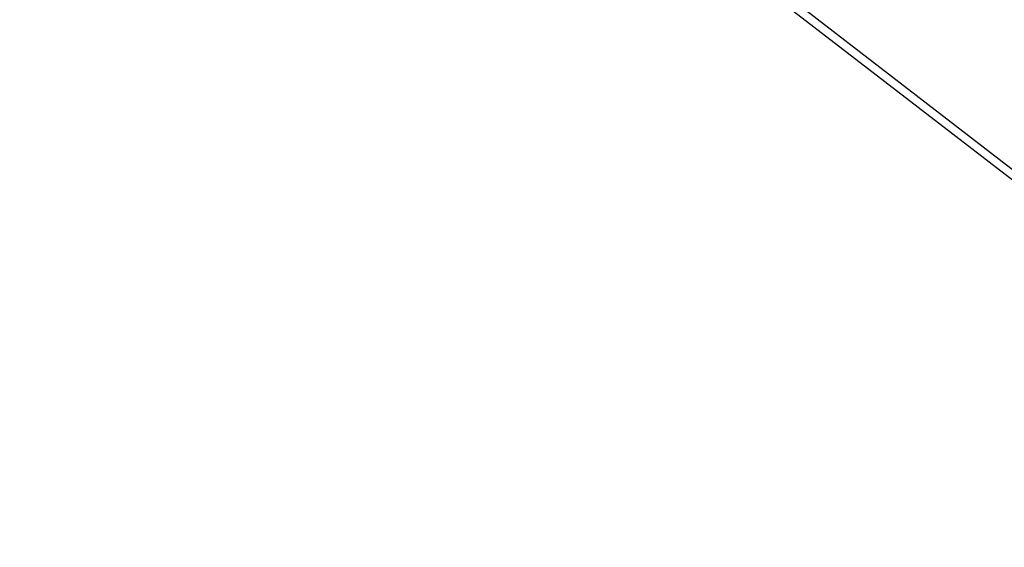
# Model space of a CAD drawing. Extents: x 449544 to 450624, y 436205 to 437134.
# Tile 1 of 16: x 449544 to 450146, y 436205 to 436528. Entities that reach past the tile are written whole.
import ezdxf

# ---------------------------------------------------------------- set-up
doc = ezdxf.new("R2010")
doc.units = 0
doc.header["$LTSCALE"] = 2
doc.header["$MEASUREMENT"] = 0
doc.linetypes.add('AUSGEZOGEN', pattern=[0])
doc.linetypes.add('STRICHPT-X3', pattern=[3, 1.5, -0.75, 0, -0.75])
doc.layers.get('0').update_dxf_attribs({"linetype": 'AUSGEZOGEN'})
for name, color, linetype in [('ACHSE', 250, 'STRICHPT-X3'), ('Planeinteilung', 6, 'CONTINUOUS'), ('RAHMEN', 250, 'AUSGEZOGEN')]:
    doc.layers.add(name, color=color, linetype=linetype)

# ---------------------------------------------------------------- blocks, each defined once
blk = doc.blocks.new('1135297')
blk.add_line((0, 0), (1135, 0))
at = {"layer": 'RAHMEN'}
blk.add_line((25, 5), (950, 5), dxfattribs=at)

msp = doc.modelspace()

# ---------------------------------------------------------------- linework, layer by layer
at = {"layer": 'ACHSE'}
for points in [[(449634.46, 437016.01), (449723.72, 436947.11, -0.000002), (449783.09, 436901.28, 0.000001), (449842.47, 436855.45, 0.000004), (449891.94, 436817.26, -0.000003), (449941.42, 436779.08, -0.000002), (449990.89, 436740.89, 0.000003), (450040.37, 436702.7), (450060.16, 436687.42, 0.000003), (450070.05, 436679.78, -0.000002), (450079.95, 436672.15, -0.000014), (450089.84, 436664.51, 0.00001), (450099.74, 436656.87, 0.000018), (450109.63, 436649.23, -0.000028), (450119.53, 436641.6), (450139.32, 436626.32), (450159.11, 436611.04, 0.000014), (450163.53, 436607.63, 0.000004), (450178.9, 436595.77, 0.000038)], [(450218.48, 436565.22, 0.000001), (450230.59, 436555.87, 0.000002), (450238.27, 436549.94, 0.000001), (450248.17, 436542.3, -0.000002), (450258.06, 436534.67, -0.000014)], [(450347.12, 436465.93, -0.000001), (450357.01, 436458.29, -0.000011)], [(450358.18, 436457.39, -0.000002), (450363.73, 436453.1, -0.001382)]]:
    msp.add_lwpolyline(points, format="xyb", dxfattribs=at)

# ---------------------------------------------------------------- block references
at = {"layer": 'Planeinteilung', "linetype": 'Continuous', "rotation": 322.3369009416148}
msp.add_blockref('1135297', (449543.73, 436898.45), dxfattribs=at)

doc.saveas('drawing.dxf')
